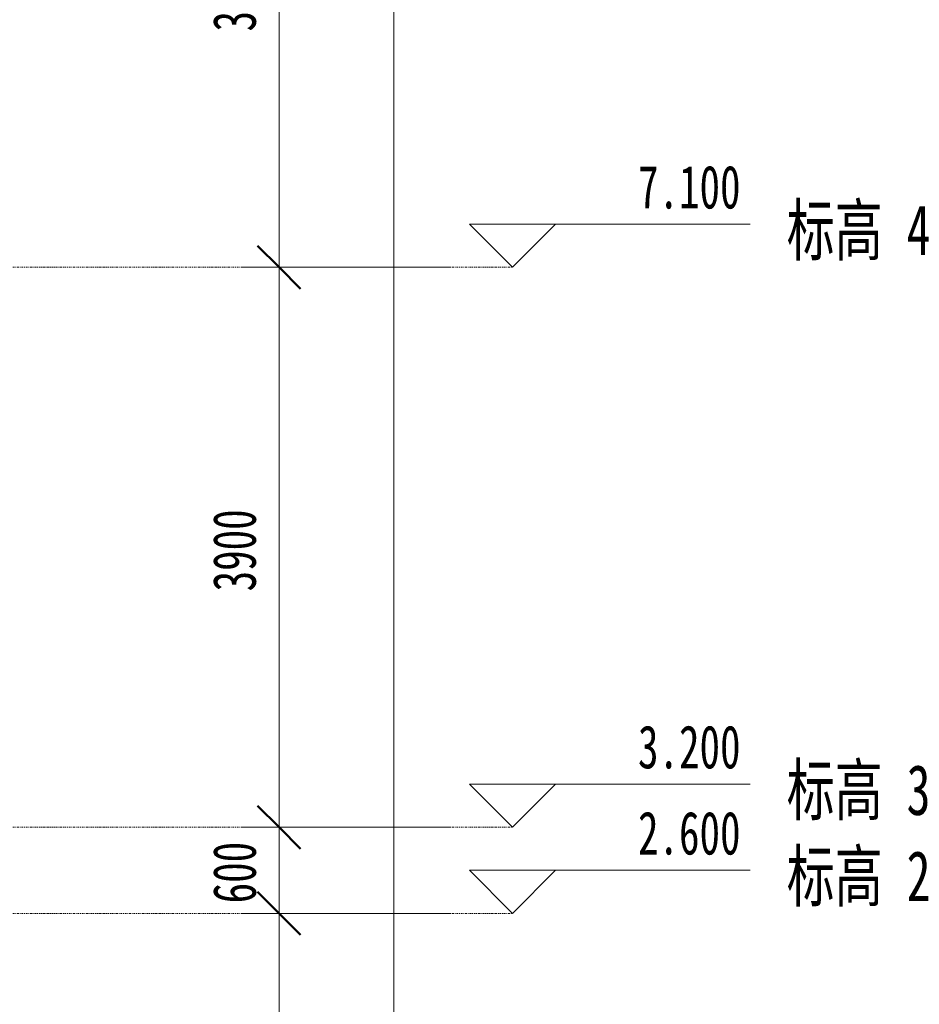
# Model space of a CAD drawing. Header units: millimetres. Extents: x -11855 to 17901, y -4699 to 23503.
# Tile 5 of 9: x 11622 to 17888, y 1966 to 8825. Entities that reach past the tile are written whole.
import ezdxf

# ---------------------------------------------------------------- set-up
doc = ezdxf.new("R2010")
doc.units = ezdxf.units.MM
doc.linetypes.add('中心线', pattern=[30, 12, -6, 6, -6])
for name, color, linetype, lineweight in [('A-ANNO-DIMS', 211, 'Continuous', 13), ('A-ANNO-DIMS-100', 211, 'Continuous', 13), ('A-FLOR-LEVL', 51, 'Continuous', 13)]:
    doc.layers.add(name, color=color, linetype=linetype, lineweight=lineweight)
doc.styles.add('宋体', font='txt', dxfattribs={"width": 0.7, "height": 300})
doc.styles.add('宋体_1', font='txt', dxfattribs={"width": 0.7, "height": 350})
doc.dimstyles.new('对角线_-_3mm_RomanD', dxfattribs={"dimscale": 304.8, "dimtxt": 377.427806, "dimasz": 0.984252, "dimexe": 0.82021, "dimexo": 0.0625, "dimgap": 0.328084, "dimtad": 1, "dimdec": 0, "dimzin": 0, "dimdsep": 46, "dimtxsty": '宋体', "dimblk1": 'OBLIQUE', "dimblk2": 'OBLIQUE', "dimsah": 1, "dimcen": 0.09, "dimazin": 0, "dimtfac": 1, "dimtdec": 4, "dimtix": 1, "dimtmove": 0, "dimatfit": 3, "dimfxl": 3.937008, "dimfxlon": 1, "dimtvp": 1, "dimtolj": 1, "dimtzin": 0, "dimarcsym": 2})

# ---------------------------------------------------------------- blocks, each defined once
blk = doc.blocks.new('标高 - 上标高标头-172274-1-1剖面图')
at = {"layer": 'A-FLOR-LEVL'}
for p, q in [((14755.4, 2900), (15055.4, 2600)), ((14755.4, 2900), (16709.1, 2900)), ((15355.4, 2900), (15055.4, 2600))]:
    blk.add_line(p, q, dxfattribs=at)
blk = doc.blocks.new('DIMBLOCK8-1-1剖面图')
at = {"layer": 'A-ANNO-DIMS-100', "lineweight": 50}
for p, q in [((13428.8, 11000), (13278.8, 11150)), ((13428.8, 11000), (13578.8, 10850)), ((13428.8, 7100), (13278.8, 7250)), ((13428.8, 7100), (13578.8, 6950))]:
    blk.add_line(p, q, dxfattribs=at)
at = {"layer": 'A-ANNO-DIMS-100'}
for p, q in [((14628.8, 11000), (13178.8, 11000)), ((13428.8, 11000), (13428.8, 7100)), ((13428.8, 11000), (14628.8, 11000)), ((14628.8, 7100), (13178.8, 7100)), ((13428.8, 7100), (14628.8, 7100))]:
    blk.add_line(p, q, dxfattribs=at)
at = {"layer": 'A-ANNO-DIMS-100', "color": 0, "insert": (12967.3, 8742.8), "char_height": 300, "width": 737.301, "attachment_point": 1, "rotation": 90, "line_spacing_factor": 0.877739, "style": '宋体'}
blk.add_mtext('3900', dxfattribs=at)
blk = doc.blocks.new('_Oblique')
at = {"color": 0, "linetype": 'ByBlock', "lineweight": -2}
blk.add_line((-0.5, -0.5), (0.5, 0.5), dxfattribs=at)
blk = doc.blocks.new('DIMBLOCK9-1-1剖面图')
at = {"layer": 'A-ANNO-DIMS-100', "lineweight": 50}
for p, q in [((13428.8, 7100), (13278.8, 7250)), ((13428.8, 7100), (13578.8, 6950)), ((13428.8, 3200), (13278.8, 3350)), ((13428.8, 3200), (13578.8, 3050))]:
    blk.add_line(p, q, dxfattribs=at)
at = {"layer": 'A-ANNO-DIMS-100'}
for p, q in [((14628.8, 7100), (13178.8, 7100)), ((13428.8, 7100), (13428.8, 3200)), ((13428.8, 7100), (14628.8, 7100)), ((14628.8, 3200), (13178.8, 3200)), ((13428.8, 3200), (14628.8, 3200))]:
    blk.add_line(p, q, dxfattribs=at)
at = {"layer": 'A-ANNO-DIMS-100', "color": 0, "insert": (12967.3, 4842.8), "char_height": 300, "width": 737.301, "attachment_point": 1, "rotation": 90, "line_spacing_factor": 0.877739, "style": '宋体'}
blk.add_mtext('3900', dxfattribs=at)
blk = doc.blocks.new('DIMBLOCK10-1-1剖面图')
at = {"layer": 'A-ANNO-DIMS-100', "lineweight": 50}
for p, q in [((13428.8, 3200), (13278.8, 3350)), ((13428.8, 3200), (13578.8, 3050)), ((13428.8, 2600), (13278.8, 2750)), ((13428.8, 2600), (13578.8, 2450))]:
    blk.add_line(p, q, dxfattribs=at)
at = {"layer": 'A-ANNO-DIMS-100'}
for p, q in [((14628.8, 3200), (13178.8, 3200)), ((13428.8, 3200), (13428.8, 2600)), ((13428.8, 3200), (14628.8, 3200)), ((14628.8, 2600), (13178.8, 2600)), ((13428.8, 2600), (14628.8, 2600))]:
    blk.add_line(p, q, dxfattribs=at)
at = {"layer": 'A-ANNO-DIMS-100', "color": 0, "insert": (12967.3, 2669.6), "char_height": 300, "width": 552.976, "attachment_point": 1, "rotation": 90, "line_spacing_factor": 0.877739, "style": '宋体'}
blk.add_mtext('600', dxfattribs=at)
blk = doc.blocks.new('DIMBLOCK11-1-1剖面图')
at = {"layer": 'A-ANNO-DIMS-100', "lineweight": 50}
for p, q in [((13428.8, 2600), (13278.8, 2750)), ((13428.8, 2600), (13578.8, 2450)), ((13428.8, 0), (13278.8, 150)), ((13428.8, 0), (13578.8, -150))]:
    blk.add_line(p, q, dxfattribs=at)
at = {"layer": 'A-ANNO-DIMS-100'}
for p, q in [((14628.8, 2600), (13178.8, 2600)), ((13428.8, 2600), (13428.8, 0)), ((13428.8, 2600), (14628.8, 2600)), ((14628.8, 0), (13178.8, 0)), ((13428.8, 0), (14628.8, 0))]:
    blk.add_line(p, q, dxfattribs=at)
at = {"layer": 'A-ANNO-DIMS-100', "color": 0, "insert": (12967.3, 992.8), "char_height": 300, "width": 737.301, "attachment_point": 1, "rotation": 90, "line_spacing_factor": 0.877739, "style": '宋体'}
blk.add_mtext('2600', dxfattribs=at)
blk = doc.blocks.new('DIMBLOCK13-1-1剖面图')
at = {"layer": 'A-ANNO-DIMS-100', "lineweight": 50}
for p, q in [((14228.8, 21000), (14078.8, 21150)), ((14228.8, 21000), (14378.8, 20850)), ((14228.8, -100), (14078.8, 50)), ((14228.8, -100), (14378.8, -250))]:
    blk.add_line(p, q, dxfattribs=at)
at = {"layer": 'A-ANNO-DIMS-100'}
for p, q in [((15428.8, 21000), (13978.8, 21000)), ((14228.8, 21000), (14228.8, -100)), ((14228.8, 21000), (15428.8, 21000)), ((15428.8, -100), (13978.8, -100)), ((14228.8, -100), (15428.8, -100))]:
    blk.add_line(p, q, dxfattribs=at)
at = {"layer": 'A-ANNO-DIMS-100', "color": 0, "insert": (13767.3, 10066), "char_height": 300, "width": 921.626, "attachment_point": 1, "rotation": 90, "line_spacing_factor": 0.877739, "style": '宋体'}
blk.add_mtext('21100', dxfattribs=at)

msp = doc.modelspace()

# ---------------------------------------------------------------- linework, layer by layer
at = {"layer": 'A-FLOR-LEVL', "linetype": '中心线'}
for p, q in [((-11855.2, 7100), (15055.4, 7100)), ((-11855.2, 3200), (15055.4, 3200)), ((-11855.2, 2600), (15055.4, 2600))]:
    msp.add_line(p, q, dxfattribs=at)

# ---------------------------------------------------------------- block references
at = {"layer": 'A-FLOR-LEVL'}
for p in [(0, 4500), (0, 600), (0, 0)]:
    msp.add_blockref('标高 - 上标高标头-172274-1-1剖面图', p, dxfattribs=at)

# ---------------------------------------------------------------- texts
at = {"layer": 'A-FLOR-LEVL', "attachment_point": 1}
for s, insert, char_height, width, style in [('7.100', (15929, 7809.8), 300, 954.008, '宋体'), ('标高 4', (16964.8, 7535), 350, 1301.94, '宋体_1'), ('3.200', (15929, 3909.8), 300, 954.008, '宋体'), ('标高 3', (16964.8, 3635), 350, 1301.94, '宋体_1'), ('2.600', (15929, 3309.8), 300, 954.008, '宋体'), ('标高 2', (16964.8, 3035), 350, 1301.94, '宋体_1')]:
    msp.add_mtext(s, dxfattribs=dict(at, insert=insert, char_height=char_height, width=width, style=style))

# ---------------------------------------------------------------- dimensions: what is measured, and where the dimension line sits
at = {"layer": 'A-ANNO-DIMS'}
for base, p1, p2, override, picture, middle in [((14228.8, -100), (15428.8, 21000), (15428.8, -100), {"dimpost": '<>', "dimfxl": 21100}, 'DIMBLOCK13-1-1剖面图', (13978.8, 10450)), ((13428.8, 7100), (14628.8, 11000), (14628.8, 7100), {"dimpost": '<>', "dimfxl": 3900}, 'DIMBLOCK8-1-1剖面图', (13178.8, 9050)), ((13428.8, 3200), (14628.8, 7100), (14628.8, 3200), {"dimpost": '<>', "dimfxl": 3900}, 'DIMBLOCK9-1-1剖面图', (13178.8, 5150)), ((13428.8, 2600), (14628.8, 3200), (14628.8, 2600), {"dimpost": '<>', "dimfxl": 600}, 'DIMBLOCK10-1-1剖面图', (13178.8, 2900)), ((13428.8, 0), (14628.8, 2600), (14628.8, 0), {"dimpost": '<>', "dimfxl": 2600}, 'DIMBLOCK11-1-1剖面图', (13178.8, 1300))]:
    dim = msp.add_linear_dim(base=base, p1=p1, p2=p2, angle=90, dimstyle='对角线_-_3mm_RomanD', override=override, dxfattribs=at)
    dim.commit()
    dim.dimension.update_dxf_attribs({"geometry": picture, "text_midpoint": middle})

doc.saveas('drawing.dxf')
